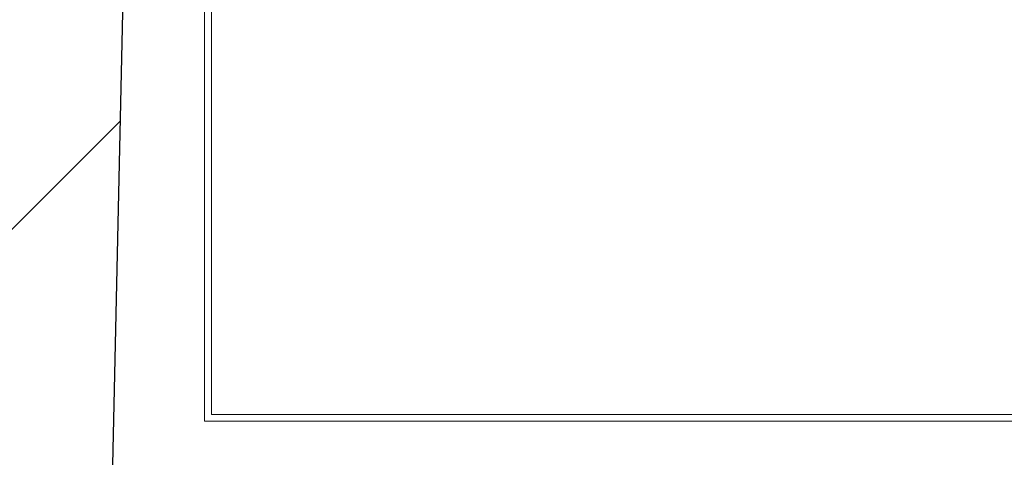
# Model space of a CAD drawing. Header units: millimetres. Extents: x 256092 to 341172, y 103077 to 145077.
# Tile 65 of 139: x 299957 to 300609, y 137353 to 137643. Entities that reach past the tile are written whole.
import ezdxf

# ---------------------------------------------------------------- set-up
doc = ezdxf.new("R2010")
doc.units = ezdxf.units.MM
doc.layers.add('I-FURN', color=62, linetype='Continuous', lineweight=9)
doc.layers.add('SEINA VIIRUTUS', color=8, linetype='Continuous', lineweight=18)
doc.layers.add('SEINAD', color=7, linetype='Continuous')

# ---------------------------------------------------------------- blocks, each defined once
blk = doc.blocks.new('Station_Teacher-Mien_Company-Double-Pedestal-THX - THX Double_Fixed Height_60x30-643774-3_ k sisustuse plaan')
at = {"layer": 'I-FURN'}
for p, q in [((700, 381), (-700, 381)), ((700, -381), (700, 381)), ((695.44, 376.44), (-695.44, 376.44)), ((695.44, -376.44), (695.44, 376.44))]:
    blk.add_line(p, q, dxfattribs=at)

msp = doc.modelspace()

# ---------------------------------------------------------------- hatches: boundary and pattern name
at = {"layer": 'SEINA VIIRUTUS'}
h = msp.add_hatch(dxfattribs=at)
h.set_pattern_fill('ANSI31', color=256, scale=100)
h.set_pattern_definition([(45, (-1047627.23, 105532.54), (-224.5064, 224.5064), [])])
h.paths.add_polyline_path([(300079.38, 140100.85), (300244.32, 140100.83), (300244.42, 140872.83), (299253.66, 140872.96), (299253.56, 140100.96), (299669.38, 140100.9), (299619.68, 137862.22), (299750.3, 137862.22), (299687.94, 135053.27), (299967.18, 135047.07)])

# ---------------------------------------------------------------- linework, layer by layer
at = {"layer": 'SEINAD'}
msp.add_line((300079.38, 140100.85), (299967.18, 135047.07), dxfattribs=at)

# ---------------------------------------------------------------- block references
at = {"layer": 'I-FURN', "rotation": 180.0000000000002}
msp.add_blockref('Station_Teacher-Mien_Company-Double-Pedestal-THX - THX Double_Fixed Height_60x30-643774-3_ k sisustuse plaan', (300779.22, 137757.85), dxfattribs=at)

doc.saveas('drawing.dxf')
